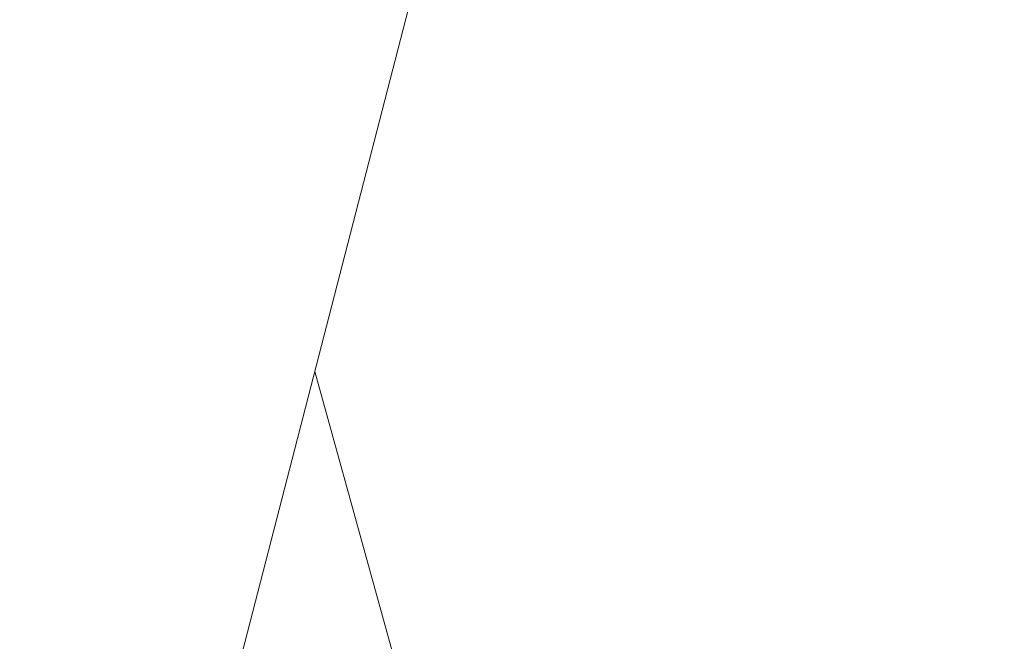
# Model space of a CAD drawing. Header units: millimetres. Extents: x -6861 to -4773, y 84 to 6892.
# Tile 88 of 108: x -6109.953 to -6109.661, y 6630.454 to 6630.638. Entities that reach past the tile are written whole.
import ezdxf

# ---------------------------------------------------------------- set-up
doc = ezdxf.new("R2010")
doc.units = ezdxf.units.MM
doc.layers.add('E-LITE-EQPM', color=7, linetype='Continuous', lineweight=20)

# ---------------------------------------------------------------- blocks, each defined once
blk = doc.blocks.new('01 PODIUM EMPOTRADO CON MARCO 1_glb - PODIUM EMPOTRADO CON MARCO 3_dwg_NS-2254 ÍßÁ_1_5Ð_$$_É_îAÔO-V2-Planta_PDF')
at = {"lineweight": 9}
for p, q in [((-0.51155, -6.11398), (-3.03109, -1.75)), ((-0.75, -4.93577), (-0.75, -5.70096))]:
    blk.add_line(p, q, dxfattribs=at)
blk = doc.blocks.new('01 PODIUM EMPOTRADO CON MARCO 1_glb - 01 PODIUM EMPOTRADO CON MARCO 1-665813-Planta_PDF')
at = {"extrusion": (0, 0, -1), "zscale": -0.9999999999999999, "rotation": 164.4887155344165}
blk.add_blockref('01 PODIUM EMPOTRADO CON MARCO 1_glb - PODIUM EMPOTRADO CON MARCO 3_dwg_NS-2254 ÍßÁ_1_5Ð_$$_É_îAÔO-V2-Planta_PDF', (3232.68648, 6625.24121), dxfattribs=at)
blk = doc.blocks.new('01 PODIUM EMPOTRADO CON MARCO 1_glb - 01 PODIUM EMPOTRADO CON MARCO 1-V3-Planta_PDF')
at = {"extrusion": (0, 0, -1), "zscale": -0.9999999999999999, "rotation": 164.4887155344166}
blk.add_blockref('01 PODIUM EMPOTRADO CON MARCO 1_glb - PODIUM EMPOTRADO CON MARCO 3_dwg_NS-2254 ÍßÁ_1_5Ð_$$_É_îAÔO-V2-Planta_PDF', (3232.68648, 6625.24121), dxfattribs=at)

msp = doc.modelspace()

# ---------------------------------------------------------------- block references
at = {"layer": 'E-LITE-EQPM'}
for name in ['01 PODIUM EMPOTRADO CON MARCO 1_glb - 01 PODIUM EMPOTRADO CON MARCO 1-665813-Planta_PDF', '01 PODIUM EMPOTRADO CON MARCO 1_glb - 01 PODIUM EMPOTRADO CON MARCO 1-V3-Planta_PDF']:
    msp.add_blockref(name, (-2874.93154, 0), dxfattribs=at)

doc.saveas('drawing.dxf')
